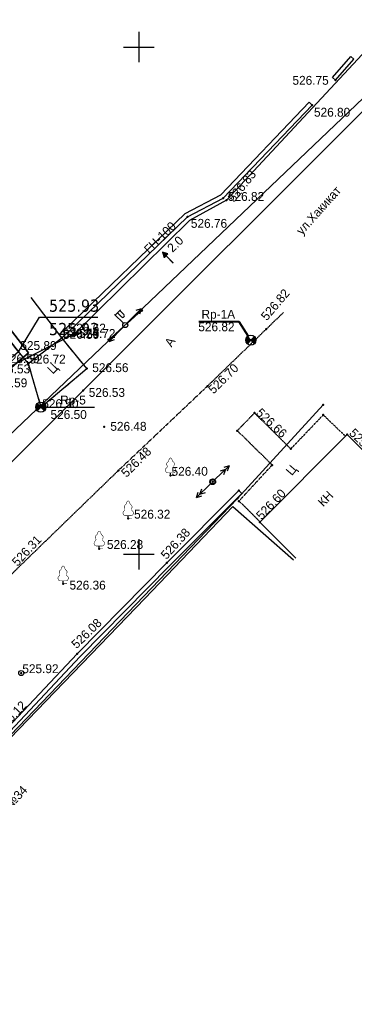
# Model space of a CAD drawing. Header units: millimetres. Extents: x 767170 to 66149698, y -983507 to 2493658.
# Tile 246 of 256: x 3397650 to 3430688, y -752016 to -654943. Entities that reach past the tile are written whole.
import ezdxf

# ---------------------------------------------------------------- set-up
doc = ezdxf.new("R2010")
doc.units = ezdxf.units.MM
doc.linetypes.add('Д_ТРОТ_ТРУБА', pattern=[3, 1.5, -1.5])
doc.linetypes.add('ДОРОГИ_СТРОЯЩ', pattern=[9, 8, -1])
for name, color, linetype in [('(001) Сетка', 92, 'Continuous'), ('(003) Пункты', 7, 'Continuous'), ('(004) Точки рельефа', 7, 'Continuous'), ('(004a) Точки рельефа (отк.)', 7, 'Continuous'), ('(007) Здания', 7, 'Continuous'), ('(013) Газ', 30, 'ИК_Газопровод -------г--------'), ('(016) Кабель', 1, 'Continuous'), ('(022) Возд. Линии', 7, 'Continuous'), ('(025) Дорога', 7, 'Continuous'), ('(037) Контуры', 7, 'Continuous'), ('(038) Деревья', 7, 'Continuous'), ('(040) Ограда', 7, 'Continuous'), ('V-NODE-TEXT', 11, 'Continuous'), ('V_Loyiha_OPOR-PNT', 7, 'Continuous'), ('Пикет', 7, 'Continuous')]:
    doc.layers.add(name, color=color, linetype=linetype)
doc.layers.add('ВВГ 3х2.5', color=5, linetype='Continuous', lineweight=40)
doc.styles.add('BM-431', font='txt')
doc.styles.add('D-431', font='txt')
doc.styles.add('P-131', font='txt')
doc.styles.add('S', font='txtwr', dxfattribs={"oblique": 15})
doc.styles.get("Standard").update_dxf_attribs({"font": 'isocpeui.ttf'})
doc.styles.add('Tahoma', font='tahoma.ttf')
doc.linetypes.add('GAZ_VOZDUSH', pattern='A,1,-2,["~",Standard,S=3,R=0,X=-1.5,Y=-1.5],-1,10', length=14)
doc.linetypes.add('ИК_Газопровод -------г--------', pattern='A,9,-0.6,["Г",Standard,S=1.2,R=0,X=0,Y=-0.6],-1.2', length=10.8)
doc.linetypes.add('ИК_Э_КАБ_НН', pattern='A,8,-2,["<",Standard,S=1,R=0,X=0,Y=-0.5],8,[">",Standard,S=1,R=0,X=-0.5,Y=-0.5],-2', length=20)
doc.linetypes.add('ОГРАДА_БЕТ', pattern='A,4,["|",Standard,S=0.8,R=0,X=0,Y=-0.8],4', length=8)

# ---------------------------------------------------------------- blocks, each defined once
blk = doc.blocks.new('f')
at = {"layer": '(022) Возд. Линии'}
for points in [[(0, 0.25), (0, 1.5)], [(0, 1.4), (0.75, 1.4)]]:
    blk.add_lwpolyline(points, dxfattribs=at)
blk.add_lwpolyline([(0.4875, 0.65), (0.4875, 0.65, 0.4142136), (0.65, 0.8125), (0.65, 1.4), (0.325, 1.4), (0.325, 0.8125, 0.4142136)], format="xyb", close=True, dxfattribs=at)
blk.add_circle((0, 0), 0.25, dxfattribs=at)
blk = doc.blocks.new('S1')
at = {"layer": '(022) Возд. Линии'}
for p, q in [((-2, 0), (-1.5, 0.25)), ((-2, 0), (-1.5, -0.25)), ((0, 0), (-2, 0))]:
    blk.add_line(p, q, dxfattribs=at)
blk = doc.blocks.new('S2')
at = {"layer": '(022) Возд. Линии'}
for p, q in [((0, 0), (2, 0)), ((2, 0), (1.5, 0.25)), ((2, 0), (1.5, -0.25))]:
    blk.add_line(p, q, dxfattribs=at)
blk = doc.blocks.new('s3')
at = {"layer": '(022) Возд. Линии'}
h = blk.add_hatch(dxfattribs=at)
h.set_pattern_fill('ANSI31', color=256, scale=0.01, angle=180, style=0)
h.set_pattern_definition([(225, (0.1, 0), (0.02245064, -0.02245064), [])])
edge = h.paths.add_edge_path()
edge.add_arc((-1.9, 0), 0.1, 0, 360)
blk.add_lwpolyline([(0, 0), (-2, 0)], dxfattribs=at)
blk.add_circle((-1.9, 0), 0.1, dxfattribs=at)
blk = doc.blocks.new('s4')
at = {"layer": '(022) Возд. Линии'}
h = blk.add_hatch(dxfattribs=at)
h.set_pattern_fill('ANSI31', color=256, scale=0.01, style=0)
h.set_pattern_definition([(45, (-0.1, 0), (-0.02245064, 0.02245064), [])])
edge = h.paths.add_edge_path()
edge.add_arc((1.9, 0), 0.1, 0, 360)
blk.add_lwpolyline([(0, 0), (2, 0)], dxfattribs=at)
blk.add_circle((1.9, 0), 0.1, dxfattribs=at)
blk = doc.blocks.new('prov-s')
at = {"layer": '(022) Возд. Линии'}
for name, p in [('s3', (-0.248, 0)), ('s4', (0.25, 0))]:
    blk.add_blockref(name, p, dxfattribs=at)
blk = doc.blocks.new('Setka')
at = {"layer": '(001) Сетка'}
for p, q in [((0, 1.5), (0, -1.5)), ((-1.5, 0), (1.5, 0))]:
    blk.add_line(p, q, dxfattribs=at)
blk = doc.blocks.new('I00110-flat-7')
h = blk.add_hatch(color=7)
edge = h.paths.add_edge_path()
edge.add_line((0.354, 0.354), (0, 0))
edge.add_line((0, 0), (0.354, -0.354))
edge.add_arc((0, 0), 0.5, 315, 405)
edge = h.paths.add_edge_path()
edge.add_line((-0.354, -0.354), (0, 0))
edge.add_line((0, 0), (-0.354, 0.354))
edge.add_arc((0, 0), 0.5, 135, 225)
at = {"layer": '(003) Пункты'}
blk.add_circle((0, 0), 0.5, dxfattribs=at)
at = {"color": 7}
for points in [[(0, 0), (-0.354, 0.354, 0.414214), (-0.354, -0.354)], [(0, 0), (0.354, -0.354, 0.414214), (0.354, 0.354)]]:
    blk.add_lwpolyline(points, format="xyb", close=True, dxfattribs=at)
blk.add_lwpolyline([(0.008, 0), (0.008, 0)], dxfattribs=at)
at = {"color": 4, "linetype": 'Continuous', "style": 'S', "oblique": 15}
blk.add_attdef('G', (0.692, 0.111), '', height=1, dxfattribs=at)
at = {"color": 4, "style": 'S', "oblique": 15}
blk.add_attdef('Z', (0.738, -1.15), '', height=1, dxfattribs=at)
blk = doc.blocks.new('wef-flat-10')
at = {"layer": '(025) Дорога', "linetype": 'Д_ТРОТ_ТРУБА'}
blk.add_hatch(color=0, dxfattribs=at).paths.add_polyline_path([(-1754815.989, -1398303.214), (-1754815.633, -1398302.864), (-1754816.161, -1398302.682)])
at = {"layer": '(022) Возд. Линии', "color": 0}
for points in [[(-1754816.161, -1398302.682), (-1754815.989, -1398303.214)], [(-1754815.11, -1398303.752), (-1754815.811, -1398303.039)]]:
    blk.add_lwpolyline(points, dxfattribs=at)
at = {"layer": '(025) Дорога', "color": 0, "linetype": 'Д_ТРОТ_ТРУБА'}
blk.add_lwpolyline([(-1754815.989, -1398303.214), (-1754815.633, -1398302.864), (-1754816.161, -1398302.682), (-1754815.989, -1398303.214)], close=True, dxfattribs=at)
blk.add_lwpolyline([(-1754815.989, -1398303.214), (-1754815.633, -1398302.864)], dxfattribs=at)
blk = doc.blocks.new('Topo Xos')
at = {"layer": '(013) Газ', "linetype": 'ByBlock', "transparency": 16777216}
h = blk.add_hatch(color=0, dxfattribs=at)
edge = h.paths.add_edge_path()
edge.add_arc((50.307, -114.313), 0.25, 0, 360)
at = {"layer": '(003) Пункты', "ltscale": 600, "transparency": 16777216}
blk.add_line((47.492, -121.538), (52.274, -121.538), dxfattribs=at)
at = {"layer": '(004) Точки рельефа', "color": 7, "linetype": 'ByBlock', "lineweight": -2, "transparency": 16777216}
for p in [(76.066, -89.281), (73.769, -91.747), (64.988, -100.909), (61.47, -102.769), (50.307, -114.313), (45.74, -117.222), (51.527, -117.724), (46.999, -121.538), (53.224, -123.471)]:
    blk.add_point(p, dxfattribs=at)
at = {"layer": '(004a) Точки рельефа (отк.)', "color": 7, "linetype": 'ByBlock', "lineweight": -2, "transparency": 16777216}
for p in [(65.329, -101.114), (49.702, -114.094), (49.054, -114.711), (51.179, -119.895)]:
    blk.add_point(p, dxfattribs=at)
at = {"layer": '(007) Здания', "ltscale": 600, "transparency": 16777216}
for points in [[(39.134, -108.771), (44.525, -115.774), (45.74, -117.222)], [(45.74, -117.222), (49.054, -114.711), (46.035, -110.725)]]:
    blk.add_lwpolyline(points, dxfattribs=at)
at = {"layer": '(013) Газ', "linetype": 'GAZ_VOZDUSH', "ltscale": 600, "transparency": 16777216, "flags": 128}
blk.add_lwpolyline([(211.363, 129.819), (211.209, 128.871), (207.778, 121.494), (202.64, 118.683), (188.166, 85.176), (177.148, 55.188), (172.051, 44.881), (154.526, 10.276), (125.133, -20.235), (128.406, -27.612), (104.917, -48.213), (106.152, -52.909), (104.176, -59.427), (65.329, -101.114), (61.676, -103.137), (50.307, -114.313), (42.371, -118.322), (-2.23, -156.679), (-4.629, -158.957)], dxfattribs=at)
at = {"layer": '(025) Дорога', "linetype": 'Д_ТРОТ_ТРУБА', "ltscale": 600, "transparency": 16777216, "flags": 128}
for points in [[(223.139, 118.213), (208.245, 89.448), (197.876, 69.507), (189.707, 53.958), (176.533, 32.47), (171.951, 25.289), (161.032, 1.412), (144.541, -23.563), (132.433, -37.824), (113.3, -57.675), (94.179, -76.92), (79.849, -91.248), (51.179, -119.895), (31.087, -139.861), (16.304, -154.937), (-0.773, -172.153), (-3.755, -175.128)], [(45.74, -117.222), (46.999, -121.538), (51.527, -117.724), (49.054, -114.711)]]:
    blk.add_lwpolyline(points, dxfattribs=at)
at = {"layer": '(040) Ограда', "ltscale": 600, "transparency": 16777216}
for points in [[(75.768, -89.014), (77.593, -86.968)], [(76.066, -89.281), (77.891, -87.235)], [(77.891, -87.235), (77.593, -86.968)], [(75.768, -89.014), (76.066, -89.281)], [(73.481, -91.47), (73.769, -91.747)]]:
    blk.add_lwpolyline(points, dxfattribs=at)
at = {"layer": '(040) Ограда', "linetype": 'ОГРАДА_БЕТ', "ltscale": 600, "transparency": 16777216, "flags": 128}
blk.add_lwpolyline([(48.811, -114.39), (49.426, -113.805), (61.234, -102.441), (64.744, -100.585), (73.481, -91.47)], dxfattribs=at)
at = {"layer": '(040) Ограда', "ltscale": 600, "transparency": 16777216, "flags": 128}
blk.add_lwpolyline([(49.054, -114.711), (49.702, -114.094), (61.47, -102.769), (64.988, -100.909), (73.769, -91.747)], dxfattribs=at)
at = {"layer": '(001) Сетка', "transparency": 16777216}
for p in [(56.659, -86.032), (56.659, -136.032)]:
    blk.add_blockref('Setka', p, dxfattribs=at)
at = {"layer": '(022) Возд. Линии', "transparency": 16777216}
for name, p in [('wef-flat-10', (1754875.166, 1398196.435)), ('I00110-flat-7', (46.992, -121.538))]:
    blk.add_blockref(name, p, dxfattribs=at)
for name, p, rotation in [('prov-s', (55.315, -113.436), 222.1070453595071), ('f', (55.315, -113.437), 45.5668006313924), ('S2', (55.487, -113.26), 45.5668006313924), ('S1', (55.138, -113.617), 45.5668006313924)]:
    blk.add_blockref(name, p, dxfattribs=dict(at, rotation=rotation))
at = {"layer": '(003) Пункты', "transparency": 16777216, "style": 'D-431'}
for s, p in [('Rp-5', (48.89, -121.263)), ('526.50', (47.942, -122.697))]:
    blk.add_text(s, height=0.875, dxfattribs=at).set_placement(p)
at = {"layer": '(004) Точки рельефа', "linetype": 'ByBlock', "transparency": 16777216, "char_height": 0.875, "attachment_point": 4, "style": 'D-431'}
for s, insert in [('526.75', (71.826, -89.314)), ('526.80', (73.95, -92.457)), ('526.76', (61.796, -103.415)), ('526.72', (50.772, -114.274)), ('525.89', (44.964, -115.461)), ('526.56', (52.059, -117.642)), ('526.59', (42.07, -119.135)), ('526.48', (53.844, -123.426))]:
    blk.add_mtext(s, dxfattribs=dict(at, insert=insert))
at = {"layer": '(004) Точки рельефа', "linetype": 'ByBlock', "transparency": 16777216, "insert": (65.725, -101.119), "char_height": 0.875, "attachment_point": 4, "rotation": 51.22379, "style": 'D-431'}
blk.add_mtext('526.83', dxfattribs=at)
at = {"layer": '(004a) Точки рельефа (отк.)', "linetype": 'ByBlock', "transparency": 16777216, "char_height": 0.875, "attachment_point": 4, "style": 'D-431'}
for s, insert in [('526.82', (65.454, -100.764)), ('526.62', (49.827, -113.744)), ('526.59', (49.179, -114.361)), ('526.59', (43.275, -116.758)), ('526.53', (42.349, -117.767)), ('526.53', (51.717, -120.083)), ('526.50', (47.124, -121.188))]:
    blk.add_mtext(s, dxfattribs=dict(at, insert=insert))
at = {"layer": '(013) Газ', "color": 0, "linetype": 'Continuous', "transparency": 16777216, "style": 'BM-431'}
for s, p in [('ГН-100', (57.688, -106.46)), ('2.0', (59.988, -106.337))]:
    blk.add_text(s, height=0.875, rotation=44.50884, dxfattribs=at).set_placement(p)
at = {"layer": '(025) Дорога', "linetype": 'ДОРОГИ_СТРОЯЩ', "transparency": 16777216, "style": 'BM-431'}
for s, rotation, p in [('A', 57.47377, (59.893, -115.663)), ('Ц', 45.42018, (48.161, -118.33))]:
    blk.add_text(s, height=0.875, rotation=rotation, dxfattribs=at).set_placement(p)
blk = doc.blocks.new('*U1384')
at = {"layer": 'V_Loyiha_OPOR-PNT', "elevation": 525.93}
blk.add_lwpolyline([(44.795, -116.069), (46.87, -112.673), (52.604, -112.673)], dxfattribs=at)
at = {"layer": 'V_Loyiha_OPOR-PNT', "const_width": 0.115, "elevation": 525.93}
blk.add_lwpolyline([(44.737, -116.069, 1), (44.853, -116.069, 1)], format="xyb", close=True, dxfattribs=at)
at = {"layer": 'V_Loyiha_OPOR-PNT', "color": 1, "style": 'Tahoma'}
blk.add_text('525.93', height=1.2, dxfattribs=at).set_placement((47.793, -112.119, 525.93))
at = {"layer": 'V_Loyiha_OPOR-PNT', "color": 5, "style": 'Tahoma'}
blk.add_text('525.93', height=1.2, dxfattribs=at).set_placement((47.793, -114.427, 525.93))
blk = doc.blocks.new('U1081')
at = {"color": 7, "const_width": 0.375}
blk.add_lwpolyline([(0.0125, 0.0125, 1), (-0.0125, -0.0125, 1), (0.0125, 0.0125)], format="xyb", close=True, dxfattribs=at)
at = {"color": 7}
blk.add_circle((0, 0), 0.5, dxfattribs=at)
at = {"color": 4, "oblique": 15}
blk.add_attdef('Z', (1.177455, -0.732602), '', height=2, dxfattribs=at)
blk = doc.blocks.new('karagach')
at = {"const_width": 0.05}
for points in [[(-0.42, 0.746, 0.383603), (-0.341, 1.004, 0.352912)], [(-0.277, 1.346, 0.430853), (-0.341, 1.004, 0.548276)], [(-0.277, 1.346, 0.181567), (-0.156, 1.546, 0.303004)], [(0, 1.75, 0.246034), (-0.156, 1.546, 0.489079)], [(0, 1.75, -0.246034), (0.156, 1.546, -0.489079)], [(0.277, 1.346, -0.181567), (0.156, 1.546, -0.303004)], [(0.277, 1.346, -0.430853), (0.341, 1.004, -0.548276)], [(0.42, 0.746, -0.383603), (0.341, 1.004, -0.352912)], [(-0.42, 0.746, 0.626949), (-0.291, 0.275, 0.702465)], [(0.42, 0.746, -0.626949), (0.291, 0.275, -0.702465)]]:
    blk.add_lwpolyline(points, format="xyb", dxfattribs=at)
for points in [[(0, 0.275), (-0.291, 0.275)], [(0, 0), (0, 0.275)], [(0, 0.275), (0.291, 0.275)], [(0, 0), (0.375, 0)]]:
    blk.add_lwpolyline(points, dxfattribs=at)
blk.add_lwpolyline([(0, 0), (0, 0.275)])
blk = doc.blocks.new('I00110-flat-6')
h = blk.add_hatch(color=7)
edge = h.paths.add_edge_path()
edge.add_line((0.354, 0.354), (0, 0))
edge.add_line((0, 0), (0.354, -0.354))
edge.add_arc((0, 0), 0.5, 315, 405)
edge = h.paths.add_edge_path()
edge.add_line((-0.354, -0.354), (0, 0))
edge.add_line((0, 0), (-0.354, 0.354))
edge.add_arc((0, 0), 0.5, 135, 225)
at = {"layer": '(003) Пункты'}
blk.add_circle((0, 0), 0.5, dxfattribs=at)
at = {"color": 7}
for points in [[(0, 0), (-0.354, 0.354, 0.414214), (-0.354, -0.354)], [(0, 0), (0.354, -0.354, 0.414214), (0.354, 0.354)]]:
    blk.add_lwpolyline(points, format="xyb", close=True, dxfattribs=at)
blk.add_lwpolyline([(0.008, 0), (0.008, 0)], dxfattribs=at)
at = {"color": 4, "linetype": 'Continuous', "style": 'S', "oblique": 15}
blk.add_attdef('G', (0.692, 0.111), '', height=1, dxfattribs=at)
at = {"color": 4, "style": 'S', "oblique": 15}
blk.add_attdef('Z', (0.738, -1.15), '', height=1, dxfattribs=at)
blk = doc.blocks.new('asdaw1234141')
at = {"layer": '(013) Газ', "linetype": 'ByBlock'}
h = blk.add_hatch(color=0, dxfattribs=at)
edge = h.paths.add_edge_path()
edge.add_arc((-6352, -28281), 250, 0, 360)
at = {"layer": '(003) Пункты', "ltscale": 600}
blk.add_line((-9168, -35506), (-4385, -35506), dxfattribs=at)
at = {"layer": '(004) Точки рельефа', "color": 7, "linetype": 'ByBlock', "lineweight": -2}
for p in [(19407, -3249), (17110, -5715), (8329, -14877), (4811, -16737), (-6352, -28281), (-10919, -31190), (-5132, -31692), (-9660, -35506), (-3435, -37439)]:
    blk.add_point(p, dxfattribs=at)
at = {"layer": '(004a) Точки рельефа (отк.)', "color": 7, "linetype": 'ByBlock', "lineweight": -2}
for p in [(8670, -15082), (-6957, -28062), (-7605, -28679), (-5480, -33863)]:
    blk.add_point(p, dxfattribs=at)
at = {"layer": '(007) Здания', "ltscale": 600}
for points in [[(-17525, -22739), (-12134, -29742), (-10919, -31190)], [(-10919, -31190), (-7605, -28679), (-10625, -24694)]]:
    blk.add_lwpolyline(points, dxfattribs=at)
at = {"layer": '(007) Здания', "elevation": 525490}
blk.add_lwpolyline([(15495, -50378), (11950, -46852), (20565, -38190), (24110, -41716)], dxfattribs=at)
at = {"layer": '(013) Газ', "linetype": 'GAZ_VOZDUSH', "ltscale": 600, "flags": 128}
blk.add_lwpolyline([(18190, -35262), (9748, -44491), (-36618, -92749), (-37103, -92367), (-57221, -111523)], dxfattribs=at)
at = {"layer": '(016) Кабель', "linetype": 'ИК_Э_КАБ_НН', "flags": 128}
blk.add_lwpolyline([(-33446, -88967), (-33137, -89270), (578, -54353), (9277, -45284), (15270, -50551)], dxfattribs=at)
at = {"layer": '(022) Возд. Линии'}
for p, q in [((7478, -42679, 526510), (8917, -41291, 526510)), ((8557, -41638, 526510), (8024, -41805, 526510)), ((8557, -41638, 526510), (8371, -42165, 526510)), ((8917, -41291, 526510), (8384, -41458, 526510)), ((8917, -41291, 526510), (8731, -41818, 526510)), ((7118, -43027, 526510), (5679, -44415, 526510)), ((6038, -44068, 526510), (6225, -43541, 526510)), ((5679, -44415, 526510), (5865, -43888, 526510)), ((5679, -44415, 526510), (6212, -44248, 526510)), ((6038, -44068, 526510), (6572, -43901, 526510))]:
    blk.add_line(p, q, dxfattribs=at)
at = {"layer": '(025) Дорога', "linetype": 'Д_ТРОТ_ТРУБА'}
for points, elevation in [([(-64493, -105070), (-53854, -94447), (-47824, -88199), (-45983, -86685), (-44042, -84841), (-41326, -81884), (-39588, -79458), (-31164, -70747), (-21589, -60944), (-12051, -51459), (-2009, -41732), (6767, -33428), (12566, -27815), (14277, -26160)], 524612), ([(11975, -46826), (9888, -44750), (13168, -41201), (9718, -37817), (11427, -36069)], 526362), ([(11427, -36069), (14997, -39620), (18204, -36265), (20396, -38360)], 526362)]:
    blk.add_lwpolyline(points, dxfattribs=dict(at, elevation=elevation))
at = {"layer": '(025) Дорога', "linetype": 'Д_ТРОТ_ТРУБА', "ltscale": 600, "flags": 128}
blk.add_lwpolyline([(-10919, -31190), (-9660, -35506), (-5132, -31692), (-7605, -28679)], dxfattribs=at)
at = {"layer": '(040) Ограда', "ltscale": 600}
for points in [[(19109, -2983), (20934, -937)], [(21232, -1203), (20934, -937)], [(19407, -3249), (21232, -1203)], [(19109, -2983), (19407, -3249)], [(16821, -5438), (17110, -5715)]]:
    blk.add_lwpolyline(points, dxfattribs=at)
at = {"layer": '(040) Ограда', "linetype": 'ОГРАДА_БЕТ', "ltscale": 600, "flags": 128}
blk.add_lwpolyline([(-7848, -28358), (-7234, -27773), (4574, -16410), (8085, -14554), (16821, -5438)], dxfattribs=at)
at = {"layer": '(040) Ограда', "ltscale": 600, "flags": 128}
blk.add_lwpolyline([(-7605, -28679), (-6957, -28062), (4811, -16737), (8329, -14877), (17110, -5715)], dxfattribs=at)
at = {"layer": '(040) Ограда', "linetype": 'ОГРАДА_БЕТ', "elevation": 525985}
blk.add_lwpolyline([(-37592, -91797), (-37342, -91485), (-36640, -92047), (-30516, -85806), (-22288, -77055), (-13533, -67721), (-6076, -59819), (2773, -50835), (9881, -43712), (10161, -43998)], dxfattribs=at)
at = {"layer": '(040) Ограда', "elevation": 525985}
blk.add_lwpolyline([(-37592, -91797), (-36608, -92585), (-30228, -86083), (-21996, -77329), (-13242, -67995), (-5788, -60097), (3057, -51116), (10164, -43994)], dxfattribs=at)
blk.add_lwpolyline([(5929, -27060), (9861, -27060), (10792, -28483)])
at = {"color": 7, "const_width": 188, "elevation": 526510}
blk.add_lwpolyline([(7304, -42846, 1), (7292, -42860, 1), (7304, -42846)], format="xyb", close=True, dxfattribs=at)
at = {"color": 7}
blk.add_circle((7298, -42853, 526510), 250, dxfattribs=at)
at = {"layer": 'Пикет', "color": 7, "linetype": 'ByBlock', "lineweight": -2, "transparency": 16777216}
for p in [(12566, -27815, 526815), (-7636, -28614, 526740), (11073, -28901, 526819), (-10899, -31182, 526718), (6767, -33428, 526705), (18190, -35262, 526848), (11427, -36069, 526655), (18204, -36265, 526667), (9718, -37817, 526666), (20565, -38190, 525783), (14997, -39620, 526745), (-2009, -41732, 526481), (13168, -41201, 526742), (3130, -42249, 526400), (7298, -42853, 526803), (9748, -44491, 526744), (9881, -43712, 526685), (9888, -44750, 526721), (-1052, -46479, 526325), (11950, -46852, 526595), (-3907, -49462, 526282), (2773, -50835, 526377), (-7469, -52902, 526359), (-6076, -59819, 526076), (-11604, -61712, 525921)]:
    blk.add_point(p, dxfattribs=at)
at = {"layer": '(001) Сетка', "xscale": 1000, "yscale": 1000, "zscale": 1000}
for p in [(0, 0), (0, -50000)]:
    blk.add_blockref('Setka', p, dxfattribs=at)
at = {"layer": '(022) Возд. Линии', "xscale": 1000, "yscale": 1000, "zscale": 1000}
for name, p in [('wef-flat-10', (1754818507, 1398282467)), ('I00110-flat-6', (11066, -28901)), ('I00110-flat-7', (-9668, -35506))]:
    blk.add_blockref(name, p, dxfattribs=at)
at = {"layer": '(022) Возд. Линии'}
for name, p, xscale, yscale, zscale, rotation in [('prov-s', (-1344, -27405), 1000, 1000, 1000, 222.1070453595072), ('f', (-1345, -27405), 1000, 1000, 1000, 45.5668006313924), ('S2', (-1172, -27229), 1000, 1000, 1000, 45.5668006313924), ('S1', (-1521, -27585), 1000, 1000, 1000, 45.5668006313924), ('U1081', (-11604, -61712, 525628), 499.9999999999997, 499.9999999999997, 499.9999999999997, 4.802156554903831)]:
    blk.add_blockref(name, p, dxfattribs=dict(at, xscale=xscale, yscale=yscale, zscale=zscale, rotation=rotation))
at = {"layer": '(038) Деревья', "linetype": 'Continuous', "xscale": 1000, "yscale": 1000, "zscale": 1000}
for p in [(3130, -42249, 526107), (-1052, -46479, 526032), (-3907, -49462, 525989), (-7469, -52902, 526066)]:
    blk.add_blockref('karagach', p, dxfattribs=at)
at = {"layer": '(003) Пункты', "style": 'D-431'}
for s, p in [('Rp-1А', (6188, -26778)), ('Rp-5', (-7769, -35231)), ('526.50', (-8717, -36665))]:
    blk.add_text(s, height=875, dxfattribs=at).set_placement(p)
at = {"layer": '(004) Точки рельефа', "linetype": 'ByBlock', "char_height": 875, "attachment_point": 4, "style": 'D-431'}
for s, insert in [('526.75', (15167, -3282)), ('526.80', (17291, -6426)), ('526.76', (5137, -17384)), ('526.72', (-5887, -28242)), ('525.89', (-11695, -29429)), ('526.56', (-4600, -31610)), ('526.59', (-14590, -33103)), ('526.48', (-2815, -37394))]:
    blk.add_mtext(s, dxfattribs=dict(at, insert=insert))
at = {"layer": '(004) Точки рельефа', "linetype": 'ByBlock', "insert": (9065, -15087), "char_height": 875, "attachment_point": 4, "rotation": 51.22379, "style": 'D-431'}
blk.add_mtext('526.83', dxfattribs=at)
at = {"layer": '(004a) Точки рельефа (отк.)', "linetype": 'ByBlock', "char_height": 875, "attachment_point": 4, "style": 'D-431'}
for s, insert in [('526.82', (8795, -14732)), ('526.62', (-6832, -27712)), ('526.59', (-7480, -28329)), ('526.59', (-13384, -30726)), ('526.53', (-14310, -31735)), ('526.53', (-4942, -34051)), ('526.50', (-9535, -35156))]:
    blk.add_mtext(s, dxfattribs=dict(at, insert=insert))
at = {"layer": '(007) Здания', "style": 'P-131'}
blk.add_text('КН', height=875, rotation=45.79541, dxfattribs=at).set_placement((18208, -45381))
at = {"layer": '(013) Газ', "color": 0, "linetype": 'Continuous', "style": 'BM-431'}
for s, p in [('ГН-100', (1028, -20429)), ('2.0', (3329, -20305))]:
    blk.add_text(s, height=875, rotation=44.50884, dxfattribs=at).set_placement(p)
at = {"layer": '(025) Дорога', "linetype": 'ДОРОГИ_СТРОЯЩ', "style": 'BM-431'}
for s, rotation, p in [('ул.Хакикат', 48.15246, (16104, -18588)), ('A', 57.47377, (3234, -29631)), ('Ц', 45.42018, (-8498, -32298)), ('Ц', 49.55898, (15097, -42309))]:
    blk.add_text(s, height=875, rotation=rotation, dxfattribs=at).set_placement(p)
at = {"layer": '(037) Контуры', "color": 0, "linetype": 'ByBlock', "style": 'BM-431'}
blk.add_text('Территория детского сада №34', height=875, rotation=46.1425, dxfattribs=at).set_placement((-22873, -85763))
at = {"color": 4, "oblique": 15}
for p in [(7915, -43169, 526510), (-14957, -65237, 525926), (-30354, -80716, 525694), (-52139, -102428, 524466)]:
    blk.add_attdef('Z', p, '', height=1000, rotation=4.80216, dxfattribs=at)
at = {"layer": 'V-NODE-TEXT', "color": 7, "linetype": 'ByBlock', "char_height": 875, "attachment_point": 4, "style": 'D-431'}
for s, insert, rotation in [('{\\fD431|b0|i0|c0|p34;526.82}', (12309, -26755, 526815), 49.50431), ('{\\fD431|b0|i0|c0|p34;526.70}', (7072, -33946, 526705), 44.54576), ('{\\fD431|b0|i0|c0|p34;526.66}', (11796, -35836, 526655), 316.92597), ('{\\fD431|b0|i0|c0|p34;525.78}', (20996, -37835, 525783), 315.97243), ('{\\fD431|b0|i0|c0|p34;526.48}', (-1533, -42169, 526481), 44.60866), ('{\\fD431|b0|i0|c0|p34;526.60}', (11813, -46371, 526595), 46.45195), ('{\\fD431|b0|i0|c0|p34;526.38}', (2411, -50275, 526377), 47.60561), ('{\\fD431|b0|i0|c0|p34;526.31}', (-12295, -50959, 526307), 46.86515), ('{\\fD431|b0|i0|c0|p34;526.08}', (-6444, -59055, 526076), 44.28852), ('{\\fD431|b0|i0|c0|p34;526.12}', (-13789, -67270, 526117), 46.36812)]:
    blk.add_mtext(s, dxfattribs=dict(at, insert=insert, rotation=rotation))
for s, insert in [('{\\fD431|b0|i0|c0|p34;526.82}', (5872, -27580, 526819)), ('{\\fD431|b0|i0|c0|p34;526.74}', (-7535, -28194, 526740)), ('{\\fD431|b0|i0|c0|p34;526.72}', (-10799, -30763, 526718)), ('{\\fD431|b0|i0|c0|p34;526.40}', (3230, -41829, 526400)), ('{\\fD431|b0|i0|c0|p34;526.32}', (-469, -46059, 526325)), ('{\\fD431|b0|i0|c0|p34;526.28}', (-3149, -49042, 526282)), ('{\\fD431|b0|i0|c0|p34;526.36}', (-6844, -53050, 526359)), ('{\\fD431|b0|i0|c0|p34;525.92}', (-11503, -61292, 525921))]:
    blk.add_mtext(s, dxfattribs=dict(at, insert=insert))

msp = doc.modelspace()

# ---------------------------------------------------------------- block references
at = {"xscale": 1000, "yscale": 1000, "zscale": 1000}
msp.add_blockref('Topo Xos', (3352754.32, -571613.28), dxfattribs=at)

# ---------------------------------------------------------------- next in the draw order: linework, layer by layer
for points in [[(3341355.79, -736834.3), (3338963.79, -738920.39), (3300395.29, -685926.13), (3223754.93, -569428.84), (3354734.55, -489851.54), (3417832.14, -602286.69), (3386575.58, -622966.39), (3386415.24, -626464), (3388363.36, -629103.83), (3367521.85, -647824.51), (3398510.59, -687779.78), (3350636.95, -728888.93), (3351483.64, -729874.71), (3346654.19, -734022.69)], [(3338321.29, -751362.62), (3477813.45, -618609.46)], [(3366569.61, -647738.92), (3397549.33, -687682.55), (3349270.46, -729139.67), (3349791.45, -729746.26), (3347136.35, -732026.71), (3346614.85, -731419.53), (3345479.97, -732409.28), (3346654.19, -734022.69), (3351483.64, -729874.71), (3350636.95, -728888.93), (3398510.59, -687779.78), (3367521.85, -647824.51)]]:
    msp.add_lwpolyline(points)
at = {"lineweight": 30}
for points in [[(3398510.59, -687779.78), (3367521.85, -647824.51)], [(3350636.95, -728888.93), (3398510.59, -687779.78)]]:
    msp.add_lwpolyline(points, dxfattribs=at)

# ---------------------------------------------------------------- next in the draw order: block references
at = {"layer": 'V_Loyiha_OPOR-PNT', "xscale": 1000, "yscale": 1000, "zscale": 1000}
msp.add_blockref('*U1384', (3352754.32, -571613.28), dxfattribs=at)
at = {"layer": 'ВВГ 3х2.5', "color": 1, "lineweight": 40}
msp.add_blockref('asdaw1234141', (3409413.61, -657644.92), dxfattribs=at)

doc.saveas('drawing.dxf')
